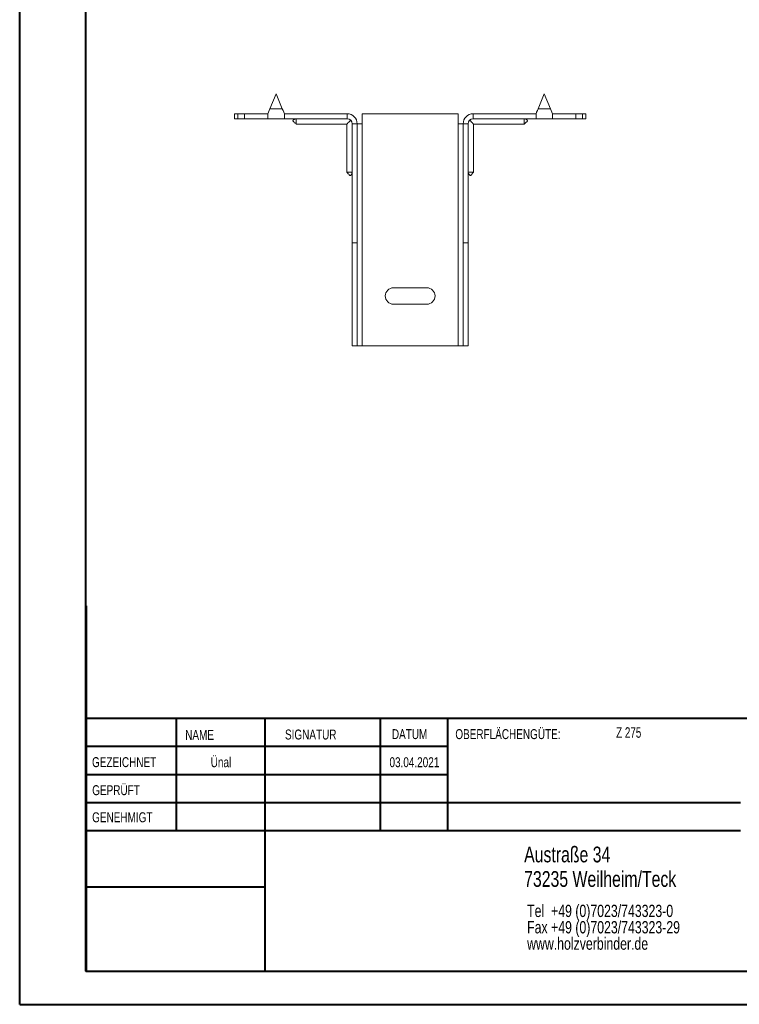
# Model space of a CAD drawing. Header units: millimetres. Extents: x 0 to 210, y 0 to 297.
# Tile 1 of 6: x 0 to 109, y 0 to 149. Entities that reach past the tile are written whole.
import ezdxf

# ---------------------------------------------------------------- set-up
doc = ezdxf.new("R2010")
doc.units = ezdxf.units.MM
doc.styles.add('SLDTEXTSTYLE0', font='TXT', dxfattribs={"width": 0.75})
doc.styles.add('SLDTEXTSTYLE2', font='TXT', dxfattribs={"width": 0.7})

# ---------------------------------------------------------------- blocks, each defined once
blk = doc.blocks.new('SW_NOTE_0')
at = {"color": 0, "linetype": 'Continuous', "lineweight": 0, "char_height": 1.8521, "attachment_point": 1, "style": 'SLDTEXTSTYLE0'}
for s, insert in [('Tel  +49 (0)7023/743323-0', (0, 2.39)), ('Fax +49 (0)7023/743323-29', (0, -0.08)), ('www.holzverbinder.de', (0, -2.55))]:
    blk.add_mtext(s, dxfattribs=dict(at, insert=insert))

msp = doc.modelspace()

# ---------------------------------------------------------------- linework, layer by layer
at = {"color": 7, "linetype": 'Continuous', "lineweight": 40}
for p, q in [((0.08, 0.21), (0.08, 297.21)), ((10.08, 5.21), (10.08, 292.21)), ((10.11, 60.37), (10.11, 5.12)), ((205.08, 43.37), (10.11, 43.37)), ((23.71, 43.37), (23.71, 26.37)), ((37.1, 43.37), (37.1, 5.12)), ((54.51, 43.37), (54.51, 26.37)), ((64.71, 26.37), (64.71, 43.37)), ((64.71, 39.1), (10.11, 39.1)), ((64.71, 34.87), (10.11, 34.87)), ((108.91, 30.62), (10.11, 30.62)), ((108.91, 26.37), (10.11, 26.37)), ((37.1, 17.87), (10.11, 17.87)), ((10.11, 13.71), (10.08, 13.71)), ((10.11, 9.46), (10.08, 9.46)), ((10.08, 5.21), (205.08, 5.21)), ((0.08, 0.21), (210.08, 0.21))]:
    msp.add_line(p, q, dxfattribs=at)
at = {"color": 7, "linetype": 'Continuous', "lineweight": 15}
for p, q in [((38.79, 137.61), (37.85, 135.36)), ((39.73, 135.36), (38.79, 137.61)), ((79.29, 137.61), (78.35, 135.36)), ((80.23, 135.36), (79.29, 137.61)), ((37.85, 135.36), (39.73, 135.36)), ((78.35, 135.36), (80.23, 135.36)), ((32.54, 134.61), (32.54, 133.86)), ((32.54, 134.61), (33.04, 134.61)), ((33.04, 133.86), (32.54, 133.86)), ((33.04, 134.61), (33.04, 133.86)), ((33.04, 134.61), (34.04, 134.61)), ((34.04, 133.86), (33.04, 133.86)), ((34.04, 133.86), (34.04, 134.61)), ((37.54, 134.61), (34.04, 134.61)), ((37.54, 133.86), (34.04, 133.86)), ((37.54, 134.61), (37.54, 133.86)), ((37.54, 133.86), (40.04, 133.86)), ((40.04, 133.86), (40.04, 134.61)), ((49.54, 134.61), (40.04, 134.61)), ((49.54, 133.86), (40.04, 133.86)), ((49.54, 133.86), (49.54, 134.61)), ((51.79, 133.11), (51.79, 134.61)), ((66.29, 134.61), (51.79, 134.61)), ((66.29, 134.61), (66.29, 133.11)), ((68.54, 133.86), (68.54, 134.61)), ((68.54, 134.61), (78.04, 134.61)), ((68.54, 133.86), (78.04, 133.86)), ((78.04, 134.61), (78.04, 133.86)), ((78.04, 133.86), (80.54, 133.86)), ((80.54, 133.86), (80.54, 134.61)), ((80.54, 134.61), (84.04, 134.61)), ((80.54, 133.86), (84.04, 133.86)), ((84.04, 133.86), (84.04, 134.61)), ((84.04, 134.61), (85.04, 134.61)), ((85.04, 133.86), (84.04, 133.86)), ((85.04, 133.86), (85.04, 134.61)), ((85.04, 134.61), (85.54, 134.61)), ((85.54, 133.86), (85.04, 133.86)), ((85.54, 133.86), (85.54, 134.61)), ((41.84, 133.06), (49.49, 133.06)), ((49.49, 133.06), (49.49, 125.79)), ((50.29, 133.11), (51.04, 133.11)), ((50.29, 115.11), (50.29, 133.11)), ((51.04, 115.11), (51.04, 133.11)), ((51.04, 133.11), (51.79, 133.11)), ((51.79, 99.61), (51.79, 133.11)), ((66.29, 133.11), (66.29, 99.61)), ((66.29, 133.11), (67.04, 133.11)), ((67.79, 133.11), (67.04, 133.11)), ((67.04, 115.11), (67.04, 133.11)), ((67.79, 115.11), (67.79, 133.11)), ((68.59, 133.06), (76.24, 133.06)), ((68.59, 125.79), (68.59, 133.06)), ((51.04, 115.11), (50.29, 115.11)), ((50.29, 99.61), (50.29, 115.11)), ((51.04, 99.61), (51.04, 115.11)), ((67.04, 115.11), (67.79, 115.11)), ((67.04, 99.61), (67.04, 115.11)), ((67.79, 99.61), (67.79, 115.11)), ((61.54, 108.36), (56.54, 108.36)), ((56.54, 105.86), (61.54, 105.86)), ((51.04, 99.61), (50.29, 99.61)), ((51.04, 99.61), (51.79, 99.61)), ((51.79, 99.61), (66.29, 99.61)), ((66.29, 99.61), (67.04, 99.61)), ((67.04, 99.61), (67.79, 99.61))]:
    msp.add_line(p, q, dxfattribs=at)
at = {"color": 7, "linetype": 'Continuous', "lineweight": 0}
for p, q in [((64.71, 39.12), (10.11, 39.12)), ((23.71, 5.21), (23.71, 5.12)), ((54.51, 5.21), (54.51, 5.12))]:
    msp.add_line(p, q, dxfattribs=at)
at = {"color": 7, "linetype": 'Continuous', "lineweight": 15, "flags": 128}
for points in [[(37.85, 135.36), (37.75, 135.1), (37.64, 134.85), (37.54, 134.61)], [(40.04, 134.61), (39.94, 134.85), (39.84, 135.1), (39.73, 135.36)], [(78.35, 135.36), (78.25, 135.1), (78.14, 134.85), (78.04, 134.61)], [(80.54, 134.61), (80.44, 134.85), (80.34, 135.1), (80.23, 135.36)], [(49.49, 133.06), (49.51, 133.08), (49.56, 133.13), (49.65, 133.22), (49.76, 133.33), (49.91, 133.47), (50.07, 133.64)], [(68.01, 133.64), (68.18, 133.47), (68.32, 133.33), (68.44, 133.22), (68.52, 133.13), (68.57, 133.08), (68.59, 133.06)]]:
    msp.add_lwpolyline(points, dxfattribs=at)
at = {"color": 7, "linetype": 'Continuous', "lineweight": 15}
for centre, radius, start, end in [((49.54, 133.11), 1.5, 0, 90), ((49.54, 133.11), 0.75, 0, 90), ((68.54, 133.11), 1.5, 90, 180), ((68.54, 133.11), 0.75, 90, 180), ((56.54, 107.11), 1.25, 90, 270), ((61.54, 107.11), 1.25, 270, 90)]:
    msp.add_arc(centre, radius, start, end, dxfattribs=at)
for points, knots in [([(41.84, 133.86), (41.72, 133.82), (41.56, 133.76), (41.39, 133.65), (41.35, 133.59), (41.34, 133.56), (41.34, 133.52), (41.36, 133.47), (41.42, 133.4), (41.6, 133.27), (41.75, 133.14), (41.85, 133.05)], [0, 0, 0, 0, 0.2855, 0.392614, 0.433607, 0.452355, 0.471039, 0.511905, 0.562271, 0.695298, 1, 1, 1, 1]), ([(41.84, 133.86), (41.84, 133.78), (41.84, 133.59), (41.84, 133.32), (41.84, 133.13), (41.84, 133.05), (41.84, 133.07), (41.84, 133.07)], [0, 0, 0, 0, 0.176998, 0.437531, 0.69807, 0.958617, 1, 1, 1, 1]), ([(76.24, 133.05), (76.32, 133.13), (76.45, 133.24), (76.63, 133.37), (76.72, 133.45), (76.74, 133.52), (76.74, 133.56), (76.73, 133.59), (76.71, 133.63), (76.56, 133.76), (76.39, 133.81), (76.24, 133.86)], [0, 0, 0, 0, 0.2567331, 0.3869506, 0.4891749, 0.5287721, 0.5473173, 0.5662052, 0.6086748, 0.6622142, 1, 1, 1, 1]), ([(76.24, 133.86), (76.24, 133.78), (76.24, 133.59), (76.24, 133.32), (76.24, 133.13), (76.24, 133.05), (76.24, 133.07), (76.24, 133.07)], [0, 0, 0, 0, 0.176998, 0.437531, 0.69807, 0.958617, 1, 1, 1, 1]), ([(49.48, 125.8), (49.56, 125.72), (49.67, 125.59), (49.8, 125.41), (49.88, 125.32), (49.95, 125.29), (49.99, 125.29), (50.02, 125.3), (50.07, 125.33), (50.19, 125.48), (50.24, 125.65), (50.29, 125.79)], [0, 0, 0, 0, 0.256731, 0.386951, 0.489173, 0.528771, 0.547317, 0.566204, 0.608673, 0.662214, 1, 1, 1, 1]), ([(49.5, 125.79), (49.51, 125.79), (49.52, 125.79), (49.68, 125.79), (49.9, 125.79), (50.11, 125.79), (50.23, 125.79), (50.29, 125.79)], [0, 0, 0, 0, 0.21778, 0.478082, 0.738381, 0.867315, 1, 1, 1, 1]), ([(67.79, 125.79), (67.83, 125.67), (67.89, 125.51), (68, 125.34), (68.06, 125.3), (68.09, 125.29), (68.13, 125.29), (68.18, 125.31), (68.26, 125.37), (68.39, 125.55), (68.51, 125.7), (68.6, 125.8)], [0, 0, 0, 0, 0.285501, 0.392615, 0.433608, 0.452355, 0.47104, 0.511905, 0.562272, 0.6953, 1, 1, 1, 1]), ([(68.58, 125.79), (68.58, 125.79), (68.57, 125.79), (68.4, 125.79), (68.18, 125.79), (67.97, 125.79), (67.85, 125.79), (67.79, 125.79)], [0, 0, 0, 0, 0.21778, 0.478082, 0.738381, 0.867315, 1, 1, 1, 1])]:
    msp.add_open_spline(points, degree=3, knots=knots, dxfattribs=at)

# ---------------------------------------------------------------- block references
at = {"color": 7, "linetype": 'Continuous', "lineweight": 0}
msp.add_blockref('SW_NOTE_0', (76.7, 12.85), dxfattribs=at)

# ---------------------------------------------------------------- texts
for s, insert, char_height, attachment_point, style in [('NAME', (25.07, 41.62), 1.5, 1, 'SLDTEXTSTYLE0'), ('SIGNATUR', (40.14, 41.68), 1.5, 1, 'SLDTEXTSTYLE0'), ('DATUM', (56.28, 41.74), 1.5, 1, 'SLDTEXTSTYLE0'), ('OBERFLÄCHENGÜTE:', (65.86, 41.74), 1.5, 1, 'SLDTEXTSTYLE0'), ('Z 275', (90.14, 42.03), 1.587, 1, 'SLDTEXTSTYLE2'), ('GEZEICHNET', (11, 37.51), 1.5, 1, 'SLDTEXTSTYLE0'), ('Ünal', (30.47, 37.5), 1.499, 2, 'SLDTEXTSTYLE0'), ('03.04.2021', (59.68, 37.5), 1.499, 2, 'SLDTEXTSTYLE0'), ('GEPRÜFT', (11.03, 33.28), 1.5, 1, 'SLDTEXTSTYLE0'), ('GENEHMIGT', (11.02, 29.19), 1.5, 1, 'SLDTEXTSTYLE0'), ('Austraße 34', (76.25, 24.02), 2.3813, 1, 'SLDTEXTSTYLE0'), ('73235 Weilheim/Teck', (76.25, 20.32), 2.3813, 1, 'SLDTEXTSTYLE0')]:
    msp.add_mtext(s, dxfattribs=dict(at, insert=insert, char_height=char_height, attachment_point=attachment_point, style=style))

doc.saveas('drawing.dxf')
